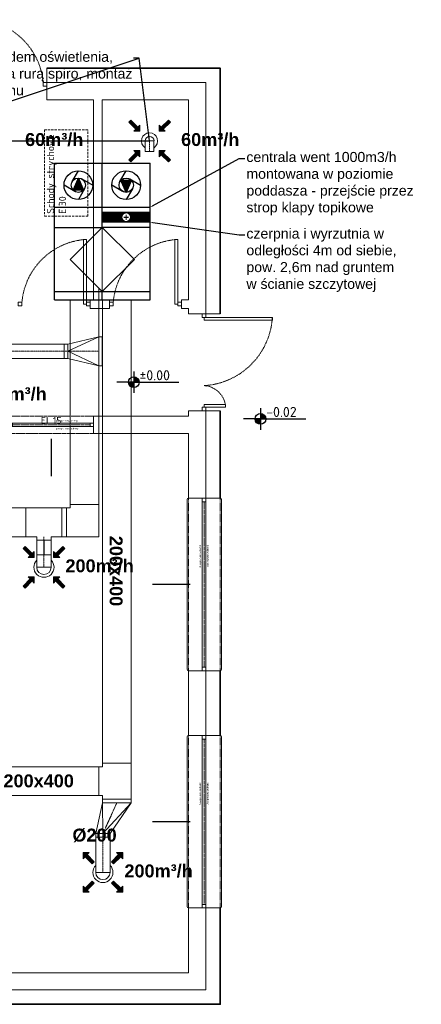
# Model space of a CAD drawing. Header units: millimetres. Extents: x -6697 to 21546, y -3389 to 18959.
# Tile 132 of 153: x 3234 to 3792, y 17566 to 18935. Entities that reach past the tile are written whole.
import ezdxf
from ezdxf import colors
from ezdxf.entities.mleader import LeaderData, LeaderLine
from ezdxf.math import Vec2, Vec3

# ---------------------------------------------------------------- set-up
doc = ezdxf.new("R2010")
doc.units = ezdxf.units.MM
for name, pattern in [('0.5_0.5', [1, 0.5, -0.5]), ('DASHDOT', [1, 0.5, -0.25, 0, -0.25]), ('JIS_02_0.7', [1.35, 0.75, -0.6]), ('UKRYTE2', [4.7625, 3.175, -1.5875])]:
    doc.linetypes.add(name, pattern=pattern)
for name, color, linetype, lineweight, true_color in [('2DL_PRO_n', 3, 'Continuous', 15, 0x00ff00), ('2DL_PRO_w', 7, 'Continuous', 15, 0xa57c00), ('2DL_SYM', 7, 'Continuous', 18, 0xffdf7f), ('JK-czerwony', 7, 'Continuous', 18, 0xa50029), ('ppoz', 7, 'Continuous', 35, 0xdb0000)]:
    doc.layers.add(name, color=color, linetype=linetype, lineweight=lineweight, true_color=true_color)
for name, color, linetype in [('6 Opisy', 3, 'Continuous'), ('JK-opis', 131, 'Continuous'), ('opisy w tabelce', 131, 'Continuous')]:
    doc.layers.add(name, color=color, linetype=linetype)
for name, color, linetype, lineweight in [('CP_AXISAC', 7, 'DASHDOT', 15), ('sciany_wew', 7, 'Continuous', 18), ('sciany_zew', 7, 'Continuous', 35), ('stolarka_mysz_drzwi', 7, 'Continuous', 5), ('stolarka_mysz_okna', 7, 'Continuous', 5)]:
    doc.layers.add(name, color=color, linetype=linetype, lineweight=lineweight)
doc.layers.add('def', color=7, linetype='Continuous', plot=False)
doc.layers.add('pomocnicze', color=6, linetype='Continuous', plot=False)
doc.layers.add('JK-linie pomocnicze', color=40, linetype='Continuous', true_color=0xffbf00)
doc.styles.add('100-KOT', font='romans.shx', dxfattribs={"height": 23})
doc.styles.add('Arial', font='arial.ttf')
doc.styles.add('CP_ATTR', font='ROMANS.SHX')
doc.styles.add('ISO', font='isocpeur.ttf')
doc.styles.get("Standard").update_dxf_attribs({"font": 'arial.ttf'})

# ---------------------------------------------------------------- blocks, each defined once
blk = doc.blocks.new('*U315')
at = {"layer": 'pomocnicze'}
blk.add_lwpolyline([(-19.5, -120), (-71.5, -120)], dxfattribs=at)
at = {"layer": 'stolarka_mysz_okna', "linetype": 'JIS_02_0.7'}
for points in [[(-21.5, 0), (-21.5, -240)], [(22.5, 0), (22.5, -240)]]:
    blk.add_lwpolyline(points, dxfattribs=at)
at = {"layer": 'stolarka_mysz_okna'}
for points in [[(-2.5, 0), (-2.5, -5), (2.5, -5), (2.5, 0)], [(-2.5, -235), (-2.5, -240), (2.5, -240), (2.5, -235)]]:
    blk.add_lwpolyline(points, close=True, dxfattribs=at)
for points in [[(-23.5, -2), (-23.5, -238)], [(-2.5, -5), (-2.5, -235)], [(2.5, -5), (2.5, -235)], [(24.5, -2), (24.5, -238)]]:
    blk.add_lwpolyline(points, dxfattribs=at)
at = {"layer": 'stolarka_mysz_okna', "linetype": '0.5_0.5'}
blk.add_lwpolyline([(0, -235), (0, -5)], dxfattribs=at)
at = {"layer": 'stolarka_mysz_okna'}
for centre, start, end in [((-21.5, -2), 90, 180), ((22.5, -2), 0, 90), ((-21.5, -238), 180, 270), ((22.5, -238), 270, 0)]:
    blk.add_arc(centre, 2, start, end, dxfattribs=at)
at = {"style": 'ISO', "flags": 9}
for tag, p in [('KLASA_ODPORNOSCI', (162.7, -22.5)), ('MATERIAL', (162.7, -49.6)), ('KOLOR_OKNA', (163.1, -72.4))]:
    blk.add_attdef(tag, p, '', height=14, dxfattribs=at)
at = {"layer": 'def', "color": 9, "true_color": 0xc7c8ca, "char_height": 2.5, "attachment_point": 1, "rotation": 270}
for s, insert in [('parapet wewnetrzny', (-3.8, -65.4)), ('parapet zewnetrzny', (6.8, -65.4))]:
    blk.add_mtext_dynamic_manual_height_columns(s, width=37.13, gutter_width=12.5, heights=[0], dxfattribs=dict(at, insert=insert))
blk = doc.blocks.new('*U156')
at = {"layer": 'stolarka_mysz_drzwi'}
for points in [[(9, 0), (9, 95), (5, 95), (5, 0)], [(0, -2.5), (5, -2.5), (5, 2.5), (0, 2.5)]]:
    blk.add_lwpolyline(points, close=True, dxfattribs=at)
at = {"layer": 'stolarka_mysz_drzwi', "linetype": 'JIS_02_0.7'}
blk.add_arc((-1.1, -6.1), 101.3, 3.4421, 86.5579, dxfattribs=at)
at = {"style": 'ISO', "flags": 9}
for tag, p in [('MATERIAL', (268, -34.6)), ('KOLOR_DRZWI', (268.4, -55.9)), ('WYPELNIENIE_DRZWI', (268, -77.6))]:
    blk.add_attdef(tag, p, '', height=14, dxfattribs=at)
blk = doc.blocks.new('*U314')
at = {"layer": 'stolarka_mysz_drzwi'}
for points in [[(-9, 0), (-9, 30), (-5, 30), (-5, 0)], [(0, -2.5), (-5, -2.5), (-5, 2.5), (0, 2.5)]]:
    blk.add_lwpolyline(points, close=True, dxfattribs=at)
at = {"layer": 'stolarka_mysz_drzwi', "linetype": 'JIS_02_0.7'}
blk.add_arc((-3.1, -1.9), 32, 93.4421, 176.5579, dxfattribs=at)
at = {"style": 'ISO', "flags": 9}
for tag, p in [('MATERIAL', (168, -34.6)), ('KOLOR_DRZWI', (168.4, -55.9)), ('WYPELNIENIE_DRZWI', (168, -77.6))]:
    blk.add_attdef(tag, p, '', height=14, dxfattribs=at)
blk = doc.blocks.new('*U154')
at = {"layer": 'stolarka_mysz_drzwi'}
for points in [[(9, 0), (9, 90), (5, 90), (5, 0)], [(0, -2.5), (5, -2.5), (5, 2.5), (0, 2.5)], [(95, -2.5), (100, -2.5), (100, 2.5), (95, 2.5)]]:
    blk.add_lwpolyline(points, close=True, dxfattribs=at)
at = {"layer": 'stolarka_mysz_drzwi', "linetype": 'JIS_02_0.7'}
blk.add_arc((-0.8, -5.8), 95.9, 3.4421, 86.5579, dxfattribs=at)
at = {"style": 'ISO', "flags": 9}
for tag, p in [('MATERIAL', (268, -34.6)), ('KOLOR_DRZWI', (268.4, -55.9)), ('WYPELNIENIE_DRZWI', (268, -77.6))]:
    blk.add_attdef(tag, p, '', height=14, dxfattribs=at)
blk = doc.blocks.new('*U313')
at = {"layer": 'stolarka_mysz_drzwi'}
for points in [[(-9, 0), (-9, 90), (-5, 90), (-5, 0)], [(-95, -2.5), (-100, -2.5), (-100, 2.5), (-95, 2.5)], [(0, -2.5), (-5, -2.5), (-5, 2.5), (0, 2.5)]]:
    blk.add_lwpolyline(points, close=True, dxfattribs=at)
at = {"layer": 'stolarka_mysz_drzwi', "linetype": 'JIS_02_0.7'}
blk.add_arc((0.8, -5.8), 95.9, 93.4421, 176.5579, dxfattribs=at)
at = {"style": 'ISO', "flags": 9}
for tag, p in [('MATERIAL', (168, -34.6)), ('KOLOR_DRZWI', (168.4, -55.9)), ('WYPELNIENIE_DRZWI', (168, -77.6))]:
    blk.add_attdef(tag, p, '', height=14, dxfattribs=at)
blk = doc.blocks.new('*U317')
at = {"layer": 'pomocnicze'}
blk.add_lwpolyline([(59, -19.5), (59, -71.5)], dxfattribs=at)
at = {"layer": 'stolarka_mysz_okna'}
for points in [[(0, -2.5), (5, -2.5), (5, 2.5), (0, 2.5)], [(113, -2.5), (118, -2.5), (118, 2.5), (113, 2.5)]]:
    blk.add_lwpolyline(points, close=True, dxfattribs=at)
at = {"layer": 'stolarka_mysz_okna', "linetype": 'JIS_02_0.7'}
for points in [[(0, 2.5), (118, 2.5)], [(0, -2.5), (118, -2.5)]]:
    blk.add_lwpolyline(points, dxfattribs=at)
at = {"layer": 'stolarka_mysz_okna'}
for points in [[(5, 2.5), (113, 2.5)], [(5, -2.5), (113, -2.5)]]:
    blk.add_lwpolyline(points, dxfattribs=at)
at = {"layer": 'stolarka_mysz_okna', "linetype": '0.5_0.5'}
blk.add_lwpolyline([(113, 0), (5, 0)], dxfattribs=at)
at = {"style": 'ISO', "flags": 9}
for tag, p in [('KLASA_ODPORNOSCI', (162.7, -22.5)), ('MATERIAL', (162.7, -49.6)), ('KOLOR_OKNA', (163.1, -72.4))]:
    blk.add_attdef(tag, p, '', height=14, dxfattribs=at)
at = {"layer": 'def', "color": 9, "true_color": 0xc7c8ca, "char_height": 2.5, "attachment_point": 1}
for s, insert in [('parapet zewnetrzny', (65.4, 6.8)), ('parapet wewnetrzny', (65.4, -3.8))]:
    blk.add_mtext_dynamic_manual_height_columns(s, width=37.13, gutter_width=12.5, heights=[0], dxfattribs=dict(at, insert=insert))
blk = doc.blocks.new('KOTA-100-R1')
for p, q in [((0, 226), (0, -226)), ((0, 0), (-353, 0)), ((0, 0), (946, 0))]:
    blk.add_line(p, q)
at = {"const_width": 113}
for points in [[(-57, 0, 0.414603), (0, -56, 1)], [(56, 0, 0.000083), (56, 0, 0.413824), (0, 56, 1)]]:
    blk.add_lwpolyline(points, format="xyb", dxfattribs=at)
blk.add_circle((0, 0), 113)
at = {"style": '100-KOT', "width": 0.8}
for tag, p in [('KOTA-GÓR', (119, 41)), ('KOTA-DOL', (120, -202))]:
    blk.add_attdef(tag, p, '', height=150, dxfattribs=at)
blk = doc.blocks.new('parter')
blk.add_lwpolyline([(928.1, 818), (1044, 818)])
at = {"layer": 'sciany_wew'}
for points in [[(847, 1282), (847, 1302)], [(1068, 960.5), (1068, 1218), (1068, 1282), (847, 1282)], [(857, 1258), (847, 1258), (847, 1282), (857, 1282)], [(847, 1258), (912, 1258)], [(912, 980), (912, 1258)], [(924, 1258), (1044, 1258)], [(924, 1258), (924, 980)], [(1044, 980), (1044, 1258)], [(907, 980), (912, 980)], [(912, 968), (907, 968), (907, 980), (912, 980)], [(924, 980), (934, 980)], [(924, 968), (934, 968), (934, 980), (924, 980)], [(1034, 980), (1044, 980)], [(1044, 968), (1034, 968), (1034, 980), (1044, 980)], [(907, 968), (934, 968)], [(1034, 968), (1044, 968)], [(1044, 960.5), (1044, 968)], [(1044, 960.5), (1088, 960.5)], [(1044, 818), (1044, 825.5)], [(1044, 825.5), (1088, 825.5)], [(1068, 818), (1068, 825.5)], [(912, 818), (928.1, 818)], [(912, 818), (912, 794), (1044, 794)], [(1068, 818), (1068, 704)], [(912, 794), (1044, 794), (1044, 704)], [(1044, 704), (1088, 704)], [(1044, 464), (1044, 374)], [(1044, 464), (1088, 464)], [(1068, 464), (1068, 374)], [(1044, 374), (1088, 374)], [(1044, 134), (1044, 44), (339, 44)], [(1068, 134), (1068, 20), (339, 20)], [(1044, 134), (1088, 134)]]:
    blk.add_lwpolyline(points, dxfattribs=at)
at = {"layer": 'sciany_wew', "linetype": 'UKRYTE2'}
blk.add_lwpolyline([(903.8, 1096.3), (903.8, 1216.3), (843.8, 1216.3), (843.8, 1096.3)], close=True, dxfattribs=at)
at = {"layer": 'sciany_wew', "linetype": '0.5_0.5'}
for points in [[(912, 818), (418, 818)], [(418, 794), (912, 794)]]:
    blk.add_lwpolyline(points, dxfattribs=at)
at = {"layer": 'sciany_zew'}
for points in [[(1088, 960.5), (1088, 1218), (1088, 1302), (847, 1302)], [(1088, 825.5), (1088, 704)], [(1088, 464), (1088, 374)], [(1088, 134), (1088, 0), (339, 0)]]:
    blk.add_lwpolyline(points, dxfattribs=at)
at = {"layer": '6 Opisy'}
ref = blk.add_blockref('KOTA-100-R1', (967.8, 865.3), dxfattribs=dict(at, xscale=0.06644937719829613, yscale=0.06644937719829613, zscale=0.06644937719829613))
ref.add_attrib('KOTA-GÓR', '±0.00', (975.7, 868), dxfattribs={"layer": '0', "height": 14, "style": 'ISO'})
ref = blk.add_blockref('KOTA-100-R1', (1144, 814.2), dxfattribs=dict(at, xscale=0.06644937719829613, yscale=0.06644937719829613, zscale=0.06644937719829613))
ref.add_attrib('KOTA-GÓR', '-0.02', (1151.9, 816.9), dxfattribs={"layer": '0', "height": 14, "style": 'ISO'})
at = {"layer": 'sciany_wew'}
for name, p in [('*U154', (747, 1279.5)), ('*U313', (907, 974)), ('*U313', (1034, 974)), ('*U317', (794, 806))]:
    blk.add_blockref(name, p, dxfattribs=at)
at = {"layer": 'sciany_wew', "rotation": 270}
for name, p in [('*U156', (1065.5, 960.5)), ('*U314', (1065.5, 825.5))]:
    blk.add_blockref(name, p, dxfattribs=at)
at = {"layer": 'stolarka_mysz_okna'}
for p in [(1065.5, 704), (1065.5, 374)]:
    blk.add_blockref('*U315', p, dxfattribs=at)
at = {"layer": 'ppoz', "insert": (853, 812), "char_height": 10, "width": 74.185, "attachment_point": 5, "style": 'ISO'}
blk.add_mtext('EI 15', dxfattribs=at)
at = {"layer": 'sciany_wew', "insert": (846.9, 1099.6), "char_height": 10, "attachment_point": 1, "rotation": 90, "style": 'ISO'}
blk.add_mtext_dynamic_manual_height_columns('Schody strychowe EI30', width=112.561, gutter_width=70, heights=[0], dxfattribs=at)
blk = doc.blocks.new('CPLS_454')
blk.add_hatch(color=256).paths.add_polyline_path([(0.5, 0), (0.2, 0.3), (0.2, 0.1), (-0.5, 0.1), (-0.5, -0.1), (0.2, -0.1), (0.2, -0.3)])
for p, q in [((-0.5, -0.1), (-0.5, 0.1)), ((-0.5, 0.1), (0.2, 0.1)), ((-0.5, -0.1), (-0.5, 0.1)), ((0.2, 0.1), (0.2, 0.3)), ((0.2, 0.3), (0.5, 0)), ((0.5, 0), (0.2, -0.3)), ((0.2, -0.1), (-0.5, -0.1)), ((0.2, -0.3), (0.2, -0.1))]:
    blk.add_line(p, q)
blk = doc.blocks.new('*U324')
for p, q in [((0, -20), (0, 20)), ((0, 20), (0, 20)), ((0, 20), (5, 20)), ((5, 25), (5, 25)), ((5, 25), (45, 25)), ((5, 20), (5, 25)), ((45, 25), (45, 25)), ((45, 20), (45, 25)), ((50, 20), (45, 20)), ((50, 20), (50, 20)), ((50, 20), (50, -20)), ((0, -20), (0, -20)), ((0, -20), (50, -20)), ((50, -20), (50, -20))]:
    blk.add_line(p, q)
at = {"linetype": 'ByBlock', "style": 'CP_ATTR', "flags": 9}
for tag in ['NAME', 'PRODUCER', 'PRODUCT-TYPE', 'ARTICLE', 'FLOW', 'NUMBER', 'SYSTEM', 'FORM', 'SIZE', 'OTHER']:
    blk.add_attdef(tag, (0, 0), '', height=0.0001, dxfattribs=at)
blk = doc.blocks.new('*U325')
for p, q in [((5, 20), (48, 29.4)), ((48, 29.4), (53, 29.4)), ((48, 29.4), (48, 9.4)), ((53, 29.4), (53, 9.4)), ((0, -20), (0, 20)), ((0, 20), (5, 20)), ((5, -20), (5, 20)), ((48, 19.4), (5, 20)), ((48, 19.4), (5, -20)), ((5, -20), (48, 9.4)), ((53, 9.4), (48, 9.4)), ((5, -20), (0, -20))]:
    blk.add_line(p, q)
at = {"layer": 'CP_AXISAC'}
for p, q in [((5, 0), (48, 19.4)), ((48, 19.4), (53, 19.4))]:
    blk.add_line(p, q, dxfattribs=at)
at = {"linetype": 'ByBlock', "style": 'CP_ATTR', "flags": 9}
for tag in ['NAME', 'PRODUCER', 'PRODUCT-TYPE', 'ARTICLE', 'FLOW', 'NUMBER', 'SYSTEM', 'FORM', 'SIZE', 'OTHER']:
    blk.add_attdef(tag, (0, 0), '', height=0.0001, dxfattribs=at)
blk = doc.blocks.new('*U326')
for p, q in [((0, -10), (0, 10)), ((0, 10), (49, 10)), ((49, 10), (49, -10)), ((49, -10), (0, -10))]:
    blk.add_line(p, q)
at = {"layer": 'CP_AXISAC'}
blk.add_line((0, 0), (49, 0), dxfattribs=at)
at = {"linetype": 'ByBlock', "style": 'CP_ATTR', "flags": 9}
for tag in ['NAME', 'PRODUCER', 'PRODUCT-TYPE', 'ARTICLE', 'FLOW', 'NUMBER', 'SYSTEM', 'FORM', 'SIZE', 'OTHER']:
    blk.add_attdef(tag, (0, 0), '', height=0.0001, dxfattribs=at)
blk = doc.blocks.new('*U329')
for p, q in [((0, -10), (0, 10)), ((0, 10), (17.5, 10)), ((17.5, 10), (17.5, -10)), ((17.5, -10), (0, -10))]:
    blk.add_line(p, q)
at = {"layer": 'CP_AXISAC'}
blk.add_line((0, 0), (17.5, 0), dxfattribs=at)
at = {"linetype": 'ByBlock', "style": 'CP_ATTR', "flags": 9}
for tag in ['NAME', 'PRODUCER', 'PRODUCT-TYPE', 'ARTICLE', 'FLOW', 'OTHER']:
    blk.add_attdef(tag, (0, 0), '', height=0.0001, dxfattribs=at)
blk = doc.blocks.new('*U332')
for p, q in [((0, -20), (0, 20)), ((0, 20), (0, 20)), ((0, 20), (15, 20)), ((15, 25), (15, 25)), ((15, 25), (35, 25)), ((15, 20), (15, 25)), ((35, 25), (35, 25)), ((35, 20), (35, 25)), ((50, 20), (35, 20)), ((50, 20), (50, 20)), ((50, 20), (50, -20)), ((0, -20), (0, -20)), ((0, -20), (50, -20)), ((50, -20), (50, -20))]:
    blk.add_line(p, q)
at = {"layer": 'CP_AXISAC'}
blk.add_line((25, 25), (25, 20), dxfattribs=at)
at = {"linetype": 'ByBlock', "style": 'CP_ATTR', "flags": 9}
for tag in ['NAME', 'PRODUCER', 'PRODUCT-TYPE', 'ARTICLE', 'FLOW', 'NUMBER', 'SYSTEM', 'FORM', 'SIZE', 'OTHER']:
    blk.add_attdef(tag, (0, 0), '', height=0.0001, dxfattribs=at)
blk = doc.blocks.new('*U333')
for p, q in [((0, -20), (0, 20)), ((0, 20), (5, 20)), ((5, 20), (5, 25)), ((5, 25), (45, 25)), ((45, 25), (45, 20)), ((45, -20), (45, 20)), ((5, -20), (0, -20)), ((5, -20), (45, -20))]:
    blk.add_line(p, q)
at = {"linetype": 'ByBlock', "style": 'CP_ATTR', "flags": 9}
for tag in ['NAME', 'PRODUCER', 'PRODUCT-TYPE', 'ARTICLE', 'FLOW', 'NUMBER', 'SYSTEM', 'FORM', 'SIZE', 'OTHER']:
    blk.add_attdef(tag, (0, 0), '', height=0.0001, dxfattribs=at)
blk = doc.blocks.new('*U334')
for p, q in [((0, -20), (0, 20)), ((0, 20), (6.4, 20)), ((6.4, 20), (6.4, -20)), ((6.4, -20), (0, -20))]:
    blk.add_line(p, q)
at = {"linetype": 'ByBlock', "style": 'CP_ATTR', "flags": 9}
for tag in ['NAME', 'PRODUCER', 'PRODUCT-TYPE', 'ARTICLE', 'FLOW', 'NUMBER', 'SYSTEM', 'FORM', 'SIZE', 'OTHER']:
    blk.add_attdef(tag, (0, 0), '', height=0.0001, dxfattribs=at)
blk = doc.blocks.new('*U341')
for p, q in [((0, -20), (0, 20)), ((0, 20), (5, 20)), ((5, 20), (48, 10)), ((5, -20), (5, 20)), ((48, 0), (5, 20)), ((48, 0), (5, -20)), ((48, 10), (53, 10)), ((48, 10), (48, -10)), ((53, 10), (53, -10)), ((5, -20), (48, -10)), ((53, -10), (48, -10)), ((5, -20), (0, -20))]:
    blk.add_line(p, q)
at = {"layer": 'CP_AXISAC'}
for p, q in [((5, 0), (48, 0)), ((48, 0), (53, 0))]:
    blk.add_line(p, q, dxfattribs=at)
at = {"linetype": 'ByBlock', "style": 'CP_ATTR', "flags": 9}
for tag in ['NAME', 'PRODUCER', 'PRODUCT-TYPE', 'ARTICLE', 'FLOW', 'OTHER']:
    blk.add_attdef(tag, (0, 0), '', height=0.0001, dxfattribs=at)
blk = doc.blocks.new('*U343')
for p, q in [((0, -10), (0, 10)), ((0, 10), (126.4, 10)), ((126.4, 10), (126.4, -10)), ((126.4, -10), (0, -10))]:
    blk.add_line(p, q)
at = {"layer": 'CP_AXISAC'}
blk.add_line((0, 0), (126.4, 0), dxfattribs=at)
at = {"linetype": 'ByBlock', "style": 'CP_ATTR', "flags": 9}
for tag in ['NAME', 'PRODUCER', 'PRODUCT-TYPE', 'ARTICLE', 'FLOW', 'NUMBER', 'SYSTEM', 'FORM', 'SIZE', 'OTHER']:
    blk.add_attdef(tag, (0, 0), '', height=0.0001, dxfattribs=at)
blk = doc.blocks.new('*U363')
for p, q in [((0, -6.2), (0, 6.2)), ((0, 6.2), (14.8, 6.2)), ((14.8, 6.2), (14.8, -6.2)), ((14.8, -6.2), (0, -6.2))]:
    blk.add_line(p, q)
at = {"layer": 'CP_AXISAC'}
blk.add_line((0, 0), (14.8, 0), dxfattribs=at)
at = {"linetype": 'ByBlock', "style": 'CP_ATTR', "flags": 9}
for tag in ['NAME', 'PRODUCER', 'PRODUCT-TYPE', 'ARTICLE', 'FLOW', 'OTHER']:
    blk.add_attdef(tag, (0, 0), '', height=0.0001, dxfattribs=at)

msp = doc.modelspace()

# ---------------------------------------------------------------- hatches: boundary and pattern name
at = {"layer": 'JK-czerwony'}
h = msp.add_hatch(dxfattribs=at)
h.set_pattern_fill('ANSI31', color=256, scale=0.66501, angle=720, style=0)
h.set_pattern_definition([(225, (169748.77127, 128348.54403), (0.058779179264, -0.058779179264), [])])
h.paths.add_polyline_path([(3415.2, 18653.49), (3415.2, 18667.14), (3348.7, 18667.14), (3348.7, 18653.49)])
h.paths.add_polyline_path([(3375.96, 18660.32, -1), (3387.93, 18660.32, -1)], flags=16)
at = {"layer": 'JK-linie pomocnicze'}
h = msp.add_hatch(dxfattribs=at)
h.set_pattern_fill('ANSI31', color=256, scale=0.66501, angle=1080, style=0)
h.set_pattern_definition([(225, (169815.27232, 129372.75196), (0.058779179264, -0.058779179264), [])])
h.paths.add_polyline_path([(3322.78, 18698.13), (3315.45, 18714.87), (3308.12, 18698.13)])
h = msp.add_hatch(dxfattribs=at)
h.set_pattern_fill('ANSI31', color=256, scale=0.66501, angle=900, style=0)
h.set_pattern_definition([(45, (-163117.87451, -90966.87138), (-0.058779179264, 0.058779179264), [])])
h.paths.add_polyline_path([(3374.62, 18711.66), (3381.95, 18694.92), (3389.28, 18711.66)])

# ---------------------------------------------------------------- linework, layer by layer
msp.add_lwpolyline([(3267.55, 18210.95), (3267.55, 18190.95)])
at = {"layer": '2DL_PRO_n'}
for points in [[(3348.98, 17900.95), (3348.98, 18545.56), (3388.98, 18545.56), (3388.98, 17900.95), (3348.98, 17900.95)], [(3133.98, 17895.95), (3343.98, 17895.95), (3343.98, 17855.95), (3133.98, 17855.95), (3133.98, 17895.95)]]:
    msp.add_lwpolyline(points, dxfattribs=at)
for radius, start, end in [(14, 135.58469, 44.41531), (10, 180, 0)]:
    msp.add_arc((3349.55, 17748.96), radius, start, end, dxfattribs=at)
at = {"layer": '2DL_PRO_w'}
for points in [[(3343.98, 18560.95), (3343.98, 18260.95), (3303.98, 18260.95), (3303.98, 18545.56), (3343.98, 18545.56)], [(3242.55, 18215.95), (3133.98, 18215.95), (3133.98, 18255.95), (3242.55, 18255.95), (3242.55, 18215.95)], [(3257.55, 18210.95), (3257.55, 18190.95), (3277.55, 18190.95), (3277.55, 18210.95), (3257.55, 18210.95)]]:
    msp.add_lwpolyline(points, dxfattribs=at)
for centre, radius, start, end in [((3414.4, 18766.37), 11.25, 303.74899, 236.25101), ((3414.4, 18766.37), 6.25, 0, 180), ((3267.55, 18173.45), 14, 135.58469, 44.41531), ((3267.55, 18173.45), 10, 180, 0)]:
    msp.add_arc(centre, radius, start, end, dxfattribs=at)
at = {"layer": 'JK-czerwony'}
for p, q in [((3348.7, 18667.14), (3415.2, 18667.14)), ((3348.7, 18653.49), (3415.2, 18653.49))]:
    msp.add_line(p, q, dxfattribs=at)
msp.add_circle((3381.95, 18660.32), 5.99, dxfattribs=at)
at = {"layer": 'JK-linie pomocnicze'}
for p, q in [((3282.2, 18735.56), (3348.7, 18735.56)), ((3282.2, 18545.56), (3282.2, 18735.56)), ((3348.7, 18735.56), (3415.2, 18735.56)), ((3348.7, 18735.56), (3415.2, 18735.56)), ((3348.7, 18646.21), (3348.7, 18735.56)), ((3415.2, 18545.56), (3415.2, 18735.56)), ((3306.81, 18709.88), (3315.45, 18724.84)), ((3373.31, 18709.88), (3381.95, 18724.84)), ((3308.12, 18698.13), (3315.45, 18714.87)), ((3315.45, 18714.87), (3322.78, 18698.13)), ((3320.44, 18713.53), (3335.4, 18704.89)), ((3374.62, 18711.66), (3389.28, 18711.66)), ((3381.95, 18694.92), (3374.62, 18711.66)), ((3389.28, 18711.66), (3381.95, 18694.92)), ((3386.94, 18713.53), (3401.9, 18704.89)), ((3310.46, 18696.25), (3295.5, 18704.89)), ((3322.78, 18698.13), (3308.12, 18698.13)), ((3324.09, 18699.91), (3315.45, 18684.94)), ((3376.96, 18696.25), (3362, 18704.89)), ((3390.59, 18699.91), (3381.95, 18684.94)), ((3282.2, 18674.22), (3348.7, 18674.22)), ((3348.7, 18674.22), (3415.2, 18674.22)), ((3348.7, 18674.22), (3415.2, 18674.22)), ((3282.2, 18646.21), (3348.7, 18646.21)), ((3348.7, 18646.21), (3304.02, 18601.54)), ((3348.7, 18646.51), (3415.2, 18646.51)), ((3393.37, 18601.54), (3348.7, 18646.21)), ((3348.7, 18556.86), (3304.02, 18601.54)), ((3393.37, 18601.54), (3348.7, 18556.86)), ((3282.2, 18556.86), (3348.7, 18556.86)), ((3348.7, 18556.86), (3415.2, 18556.86)), ((3348.7, 18545.56), (3348.7, 18556.86)), ((3282.2, 18545.56), (3348.7, 18545.56)), ((3348.7, 18545.56), (3415.2, 18545.56))]:
    msp.add_line(p, q, dxfattribs=at)
for centre, radius in [((3315.45, 18704.89), 19.95), ((3381.95, 18704.89), 19.95), ((3315.45, 18704.89), 9.98), ((3381.95, 18704.89), 9.98)]:
    msp.add_circle(centre, radius, dxfattribs=at)

# ---------------------------------------------------------------- block references
at = {"layer": '2DL_PRO_n', "zscale": 20, "rotation": 180}
msp.add_blockref('*U341', (3348.7, 18473.79), dxfattribs=at)
at = {"layer": '2DL_PRO_n'}
msp.add_blockref('*U343', (3169.27, 18473.79), dxfattribs=at)
at = {"layer": '2DL_PRO_n', "xscale": -1, "zscale": 20, "rotation": 90}
msp.add_blockref('*U324', (3368.98, 17900.95), dxfattribs=at)
at = {"layer": '2DL_PRO_n', "yscale": -1, "zscale": 20, "rotation": 270}
msp.add_blockref('*U325', (3368.98, 17850.95), dxfattribs=at)
at = {"layer": '2DL_PRO_n', "rotation": 270}
msp.add_blockref('*U326', (3349.55, 17797.95), dxfattribs=at)
at = {"layer": '2DL_PRO_w'}
for name, p, rotation in [('*U363', (3414.4, 18766.37), 270), ('*U329', (3267.55, 18173.45), 89.99999999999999)]:
    msp.add_blockref(name, p, dxfattribs=dict(at, rotation=rotation))
at = {"layer": '2DL_PRO_w', "zscale": 20, "rotation": 180}
msp.add_blockref('*U332', (3292.55, 18235.95), dxfattribs=at)
at = {"layer": '2DL_PRO_w'}
msp.add_blockref('*U334', (3292.55, 18235.95), dxfattribs=at)
at = {"layer": '2DL_PRO_w', "yscale": -1, "zscale": 20, "rotation": 270}
msp.add_blockref('*U333', (3323.98, 18260.95), dxfattribs=at)
at = {"layer": '2DL_SYM'}
for p, xscale, yscale, zscale, rotation in [((3393.89, 18786.88), 20.00000000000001, 20.00000000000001, 20.00000000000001, 315), ((3434.96, 18786.88), -20.00000000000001, 20, 20, 45.00000000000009), ((3393.89, 18745.86), -20.00000000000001, 20, 20, 225), ((3434.91, 18745.86), 20.00000000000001, 20.00000000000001, 20.00000000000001, 135), ((3247.04, 18193.96), 20.00000000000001, 20.00000000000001, 20.00000000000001, 315), ((3288.11, 18193.96), -20.00000000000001, 20, 20, 45.00000000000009), ((3247.04, 18152.94), -20.00000000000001, 20, 20, 225), ((3288.06, 18152.94), 20.00000000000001, 20.00000000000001, 20.00000000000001, 135), ((3329.04, 17769.47), 20.00000000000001, 20.00000000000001, 20.00000000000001, 135), ((3370.06, 17769.47), -20.00000000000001, 20.00000000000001, 20.00000000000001, 225.0000000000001), ((3329.04, 17728.4), 20.00000000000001, 20.00000000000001, 20.00000000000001, 225.0000000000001), ((3370.06, 17728.45), -20.00000000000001, 20.00000000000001, 20.00000000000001, 135.0000000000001)]:
    msp.add_blockref('CPLS_454', p, dxfattribs=dict(at, xscale=xscale, yscale=yscale, zscale=zscale, rotation=rotation))
at = {"layer": 'sciany_wew'}
msp.add_blockref('parter', (2424.7, 17565.56), dxfattribs=at)

# ---------------------------------------------------------------- texts
at = {"layer": 'JK-opis', "insert": (3381.89, 18660.36), "char_height": 9.9752, "width": 8.1844, "attachment_point": 5, "line_spacing_factor": 0.9, "style": 'Arial'}
msp.add_mtext('{\\fArial|b1|i0|c238|p34;+}', dxfattribs=at)
at = {"layer": 'opisy w tabelce', "char_height": 18, "width": 136.8019, "line_spacing_factor": 0.9, "style": 'Arial'}
for s, insert, attachment_point in [('{\\fArial|b1|i0|c238|p34;60m³/h}', (3322.35, 18758.84), 9), ('{\\fArial|b1|i0|c238|p34;60m³/h}', (3539.35, 18758.84), 9), ('{\\fArial|b1|i0|c238|p34;100m³/h}', (3271.43, 18405.08), 9), ('{\\fArial|b1|i0|c238|p34;200m³/h}', (3392.5, 18165.92), 9), ('{\\fArial|b1|i0|c238|p34;200x400}', (3211.27, 17867.09), 7), ('{\\fArial|b1|i0|c238|p34;Ø200}', (3368.66, 17790.99), 9), ('{\\fArial|b1|i0|c238|p34;200m³/h}', (3474.5, 17741.56), 9)]:
    msp.add_mtext(s, dxfattribs=dict(at, insert=insert, attachment_point=attachment_point))
at = {"layer": 'opisy w tabelce', "insert": (3358.71, 18217.14), "char_height": 18, "width": 136.8019, "attachment_point": 7, "rotation": 270, "line_spacing_factor": 0.9, "style": 'Arial'}
msp.add_mtext('{\\fArial|b1|i0|c238|p34;200x400}', dxfattribs=at)

# ---------------------------------------------------------------- leaders
at = {"layer": 'sciany_wew'}
ml = msp.add_multileader_mtext('Standard', dxfattribs=at)
ml.set_content('wentylator 100m3/h połączony z obwodem oświetlenia, wyprowadzenie w przestrzeń poddasza rurą spiro, montaż kominka wentylacyjnego w połacu dachu', color=256)
ml.set_leader_properties()
ml.build(insert=Vec2(0, 0))
ctx = ml.context
ctx.base_point, ctx.char_height, ctx.plane_origin = Vec3(2884.27, 18881.41), 14, Vec3(2690.7, 18783.56)
notes = []
notes.append((ctx, [(1, (1, 1, 0), (3400.2, 18881.41), (-1, 0), 8, [(3, [(2608.4, 18709.39), (2608.4, 18509.39), (2878.4, 18766.37), (3054.7, 18766.37)], 0, []), (5, [(3197.4, 18766.37), (3414.4, 18766.37)], 0, [])])]))
ctx.mtext.insert, ctx.mtext.width, ctx.mtext.flow_direction = Vec3(2886.27, 18890.47), 561.4581, 5
ml = msp.add_multileader_mtext('Standard', dxfattribs=at)
ml.set_content('centrala went 1000m3/h montowana w poziomie poddasza - przejście przez strop klapy topikowe', color=256)
ml.set_leader_properties()
ml.build(insert=Vec2(0, 0))
ctx = ml.context
ctx.base_point, ctx.char_height, ctx.plane_origin = Vec3(3547.15, 18742.04), 14, Vec3(3415.2, 18674.22)
notes.append((ctx, [(0, (1, 1, 0), (3539.15, 18742.04), (1, 0), 8, [(0, [(3415.2, 18674.22)], 0, [])])]))
ctx.mtext.insert, ctx.mtext.width, ctx.mtext.flow_direction = Vec3(3549.15, 18751.1), 243.2186, 5
ml = msp.add_multileader_mtext('Standard', dxfattribs=at)
ml.set_content('czerpnia i wyrzutnia w odległości 4m od siebie, pow. 2,6m nad gruntem\\Pw ścianie szczytowej', color=256)
ml.set_leader_properties()
ml.build(insert=Vec2(0, 0))
ctx = ml.context
ctx.base_point, ctx.char_height, ctx.plane_origin = Vec3(3547.15, 18635.62), 14, Vec3(3468.7, 18735.56)
notes.append((ctx, [(0, (1, 1, 0), (3539.15, 18635.62), (1, 0), 8, [(0, [(3415.2, 18653.49)], 0, [])])]))
ctx.mtext.insert, ctx.mtext.width, ctx.mtext.flow_direction = Vec3(3549.15, 18644.68), 210.9504, 5
for ctx, leaders in notes:
    for number, flags, end, landing, length, lines in leaders:
        leader = LeaderData()
        leader.index, (leader.has_last_leader_line, leader.has_dogleg_vector, leader.attachment_direction) = number, flags
        leader.last_leader_point, leader.dogleg_vector, leader.dogleg_length = Vec3(end), Vec3(landing), length
        for number, points, colour, breaks in lines:
            line = LeaderLine()
            line.index, line.vertices, line.color, line.breaks = number, Vec3.list(points), colors.encode_raw_color(colour), breaks
            leader.lines.append(line)
        ctx.leaders.append(leader)

doc.saveas('drawing.dxf')
